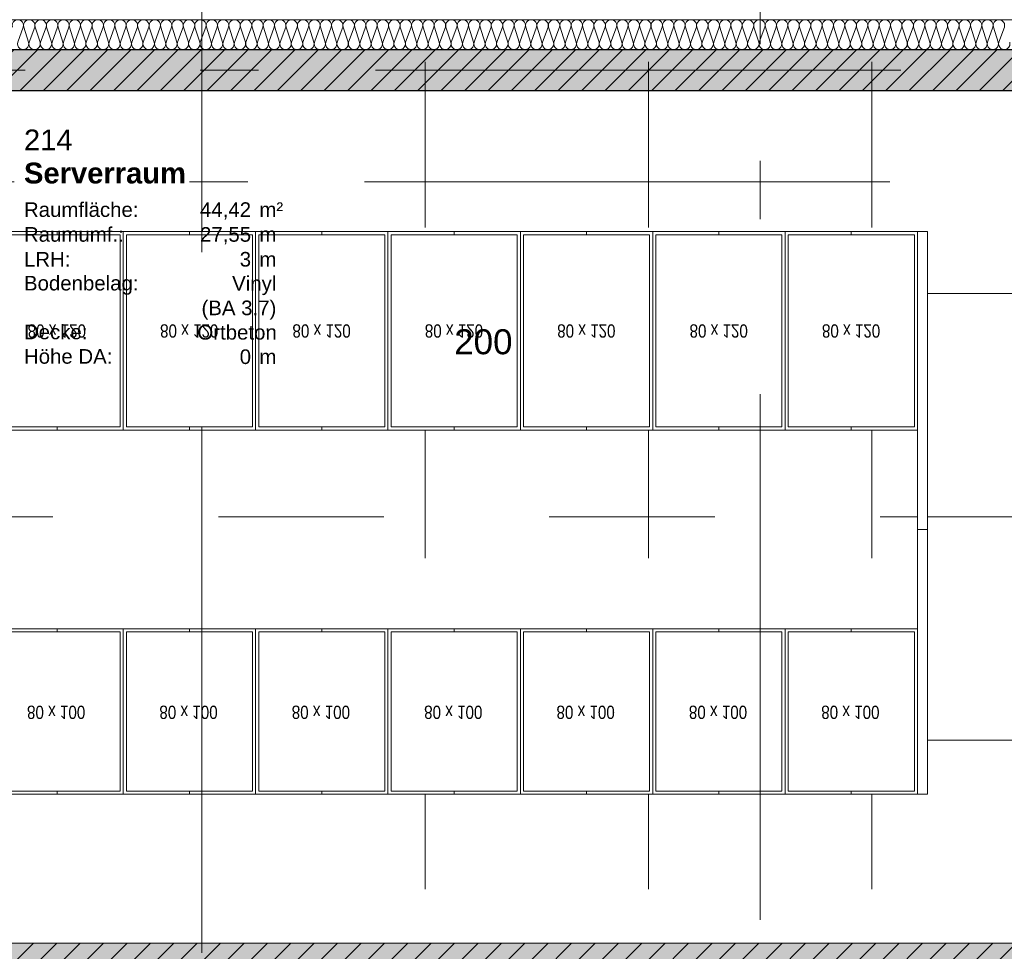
# Model space of a CAD drawing. Header units: metres. Extents: x -45 to 152, y -127 to 99.
# Tile 248 of 256: x -34.85 to -28.9, y -5.33 to 0.31. Entities that reach past the tile are written whole.
import ezdxf
from ezdxf.enums import TextEntityAlignment as Align

# ---------------------------------------------------------------- set-up
doc = ezdxf.new("R2010")
doc.units = ezdxf.units.M
doc.header["$PDMODE"] = 1
doc.header["$PDSIZE"] = -2
doc.linetypes.add('Achsen 01', pattern=[5.291531, 3.175, -1.058062, 0.352704, -0.705764])
doc.linetypes.add('Raster 01', pattern=[2, 1, -1])
doc.layers.get('0').update_dxf_attribs({"lineweight": 25})
for name, color, linetype, lineweight in [('013_Beton und Stahlbetonarbeiten-330 Außenwände', 7, 'Continuous', 25), ('013_Beton und Stahlbetonarbeiten-340 Innenwände', 7, 'Continuous', 18), ('_1.35m (3D)', 7, 'Continuous', 9), ('_GRU (2D)', 7, 'Continuous', 9), ('_OG 2 (2D)', 7, 'Continuous', 9), ('AV1-Schnitt Achsen', 7, 'Achsen 01', 18), ('AV1-Stempel-Raumstempel', 7, 'Continuous', 9), ('Bemaßung-Bemaßung', 7, 'Continuous', 9), ('Keine', 7, 'Continuous', 9)]:
    doc.layers.add(name, color=color, linetype=linetype, lineweight=lineweight)
for name, color, linetype, lineweight, true_color in [('014_Fassadenarbeiten-330 mineralische Dämmung', 7, 'Continuous', 9, 0x666666), ('AV1-Achsen', 1, 'Achsen 01', 18, 0xff0000), ('AV1-Einrichtung', 7, 'Continuous', 9, 0xa6a6a6), ('AV1-Raster', 7, 'Raster 01', 9, 0xa6a6a6)]:
    doc.layers.add(name, color=color, linetype=linetype, lineweight=lineweight, true_color=true_color)
doc.layers.get('0').freeze()
doc.styles.add('Arial', font='arial.ttf')
doc.styles.add('Arial (bold)', font='arialbd.ttf')
doc.styles.add('Arial Narrow', font='ARIALN.TTF')
doc.dimstyles.new('COE 50', dxfattribs={"dimtxt": 126.090495, "dimasz": 0.001414, "dimexe": 0.001, "dimexo": 0.01, "dimgap": 0.001, "dimtad": 1, "dimdec": 3, "dimtxsty": 'Arial', "dimblk": 'VW_SLASH-4', "dimblk1": 'VW_SLASH-4', "dimblk2": 'VW_SLASH-4', "dimcen": 0, "dimadec": 3, "dimazin": 0, "dimtfac": 0.8, "dimtdec": 3, "dimtix": 1, "dimtmove": 0, "dimatfit": 0, "dimldrblk": 'VW_SLASH-3', "dimfxl": 0.002, "dimfxlon": 1, "dimfrac": 2, "dimtolj": 1, "dimarcsym": 0})
pattern_1 = [(45, (0, 0), (0.07071068, -0.07071068), [0.025, -0.025])]
pattern_2 = [(-135, (0.03106, -0.03313), (0.07071068, -0.07071068), [])]

# ---------------------------------------------------------------- blocks, each defined once
blk = doc.blocks.new('Group-2')
at = {"layer": 'AV1-Raster'}
for p, q in [((-33.75, -22.95), (-33.75, 1.35)), ((-32.4, -22.95), (-32.4, 1.35)), ((-31.05, -22.95), (-31.05, 1.35)), ((-29.7, -22.95), (-29.7, 1.35)), ((1.35, -1.35), (-40.5, -1.35)), ((1.35, -2.7), (-40.5, -2.7)), ((1.35, -4.05), (-40.5, -4.05))]:
    blk.add_line(p, q, dxfattribs=at)
blk = doc.blocks.new('1.35m (3D)')
at = {"layer": 'AV1-Raster', "color": 7}
blk.add_blockref('Group-2', (0, 0), dxfattribs=at)
blk = doc.blocks.new('Box')
at = {"color": 255, "transparency": 33554559}
blk.add_wipeout([(0.4, 0.6), (-0.4, 0.6), (-0.4, -0.6), (0.4, -0.6)], dxfattribs=at).dxf.layer = 'AV1-Einrichtung'
at = {"layer": 'AV1-Einrichtung', "flags": 128}
blk.add_lwpolyline([(0.4, 0.6), (-0.4, 0.6), (-0.4, -0.6), (0.4, -0.6)], close=True, dxfattribs=at)
at = {"color": 255, "transparency": 33554559}
blk.add_wipeout([(-0.4, 0.6), (0.4, 0.6), (0.4, -0.6), (-0.4, -0.6)], dxfattribs=at).dxf.layer = 'AV1-Einrichtung'
at = {"layer": 'AV1-Einrichtung', "flags": 128}
blk.add_lwpolyline([(-0.4, 0.6), (0.4, 0.6), (0.4, -0.6), (-0.4, -0.6)], close=True, dxfattribs=at)
at = {"color": 255, "transparency": 33554559}
blk.add_wipeout([(-0.381, 0.581), (0.381, 0.581), (0.381, -0.581), (-0.381, -0.581)], dxfattribs=at).dxf.layer = 'AV1-Einrichtung'
at = {"layer": 'AV1-Einrichtung'}
for p, q in [((0, 0.581), (0, 0.6)), ((0, -0.581), (0, -0.6))]:
    blk.add_line(p, q, dxfattribs=at)
at = {"layer": 'AV1-Einrichtung', "flags": 128}
blk.add_lwpolyline([(-0.381, 0.581), (0.381, 0.581), (0.381, -0.581), (-0.381, -0.581)], close=True, dxfattribs=at)
at = {"color": 255, "transparency": 33554559}
blk.add_wipeout([(-0.1775, -0.0629), (0.1777, -0.0629), (0.1777, 0.0638), (-0.1775, 0.0638)], dxfattribs=at).dxf.layer = 'AV1-Einrichtung'
at = {"layer": 'AV1-Einrichtung', "insert": (-0.1775, 0.0409), "char_height": 0.08015, "attachment_point": 1, "line_spacing_factor": 0.25, "style": 'Arial Narrow'}
blk.add_mtext('80 x 120', dxfattribs=at)
blk = doc.blocks.new('Box 2')
at = {"color": 255, "transparency": 33554559}
blk.add_wipeout([(-0.4, 0.5), (0.4, 0.5), (0.4, -0.5), (-0.4, -0.5)], dxfattribs=at).dxf.layer = 'AV1-Einrichtung'
at = {"layer": 'AV1-Einrichtung', "flags": 128}
blk.add_lwpolyline([(-0.4, 0.5), (0.4, 0.5), (0.4, -0.5), (-0.4, -0.5)], close=True, dxfattribs=at)
at = {"color": 255, "transparency": 33554559}
blk.add_wipeout([(-0.381, 0.481), (0.381, 0.481), (0.381, -0.481), (-0.381, -0.481)], dxfattribs=at).dxf.layer = 'AV1-Einrichtung'
at = {"layer": 'AV1-Einrichtung'}
for p, q in [((0, 0.5), (0, 0.481)), ((0, -0.481), (0, -0.5))]:
    blk.add_line(p, q, dxfattribs=at)
at = {"layer": 'AV1-Einrichtung', "flags": 128}
blk.add_lwpolyline([(-0.381, 0.481), (0.381, 0.481), (0.381, -0.481), (-0.381, -0.481)], close=True, dxfattribs=at)
at = {"color": 255, "transparency": 33554559}
blk.add_wipeout([(-0.1817, -0.0583), (0.1735, -0.0583), (0.1735, 0.0683), (-0.1817, 0.0683)], dxfattribs=at).dxf.layer = 'AV1-Einrichtung'
at = {"layer": 'AV1-Einrichtung', "insert": (-0.1817, 0.0454), "char_height": 0.08015, "attachment_point": 1, "line_spacing_factor": 0.25, "style": 'Arial Narrow'}
blk.add_mtext('80 x 100', dxfattribs=at)
blk = doc.blocks.new('Group-103')
at = {"layer": 'AV1-Einrichtung', "xscale": -1, "rotation": 180}
for name, p in [('Box', (-34.625, -1.5753)), ('Box 2', (-34.625, -3.8753))]:
    blk.add_blockref(name, p, dxfattribs=at)
at = {"color": 255, "transparency": 33554687}
blk.add_wipeout([(-29.425, -2.7753), (-29.425, -0.9753), (-29.365, -0.9753), (-29.365, -2.7753)], dxfattribs=at).dxf.layer = 'AV1-Einrichtung'
at = {"layer": 'AV1-Einrichtung', "transparency": 33554559, "flags": 128}
blk.add_lwpolyline([(-29.425, -2.7753), (-29.425, -0.9753), (-29.365, -0.9753), (-29.365, -2.7753)], close=True, dxfattribs=at)
at = {"layer": 'AV1-Einrichtung', "xscale": -1, "rotation": 180}
for name, p in [('Box', (-33.825, -1.5753)), ('Box 2', (-33.825, -3.8753))]:
    blk.add_blockref(name, p, dxfattribs=at)
for name, p in [('Box', (-33.025, -1.5753)), ('Box 2', (-33.025, -3.8753))]:
    blk.add_blockref(name, p, dxfattribs=at)
at = {"color": 255, "transparency": 33554687}
blk.add_wipeout([(-29.425, -4.3753), (-29.425, -2.7753), (-29.365, -2.7753), (-29.365, -4.3753)], dxfattribs=at).dxf.layer = 'AV1-Einrichtung'
at = {"layer": 'AV1-Einrichtung', "transparency": 33554559, "flags": 128}
blk.add_lwpolyline([(-29.425, -4.3753), (-29.425, -2.7753), (-29.365, -2.7753), (-29.365, -4.3753)], close=True, dxfattribs=at)
at = {"layer": 'AV1-Einrichtung', "xscale": -1, "rotation": 180}
for name, p in [('Box', (-32.225, -1.5753)), ('Box 2', (-32.225, -3.8753))]:
    blk.add_blockref(name, p, dxfattribs=at)
for name, p in [('Box', (-31.425, -1.5753)), ('Box 2', (-31.425, -3.8753))]:
    blk.add_blockref(name, p, dxfattribs=at)
for name, p in [('Box', (-30.625, -1.5753)), ('Box 2', (-30.625, -3.8753))]:
    blk.add_blockref(name, p, dxfattribs=at)
for name, p in [('Box', (-29.825, -1.5753)), ('Box 2', (-29.825, -3.8753))]:
    blk.add_blockref(name, p, dxfattribs=at)
blk = doc.blocks.new('Group-190')
at = {"layer": '014_Fassadenarbeiten-330 mineralische Dämmung', "transparency": 33554687, "flags": 128}
blk.add_lwpolyline([(0.17, 28.8676, -1.372995), (0.17, 28.9332), (0.26, 28.8999, 1.372583), (0.26, 28.9655), (0.17, 28.9365, -1.372995), (0.17, 29.0021), (0.26, 28.9688, 1.372583), (0.26, 29.0344), (0.17, 29.0055, -1.372995), (0.17, 29.071), (0.26, 29.0378, 1.372583), (0.26, 29.1033), (0.17, 29.0744, -1.372995), (0.17, 29.14), (0.26, 29.1067, 1.372583), (0.26, 29.1723), (0.17, 29.1434, -1.372995), (0.17, 29.2089), (0.26, 29.1757, 1.372583), (0.26, 29.2412), (0.17, 29.2123, -1.372995), (0.17, 29.2779), (0.26, 29.2446, 1.372583), (0.26, 29.3102), (0.17, 29.2813, -1.372995), (0.17, 29.3468), (0.26, 29.3136, 1.372583), (0.26, 29.3791), (0.17, 29.3502, -1.372995), (0.17, 29.4158), (0.26, 29.3825, 1.372583), (0.26, 29.4481), (0.17, 29.4191, -1.372995), (0.17, 29.4847), (0.26, 29.4514, 1.372583), (0.26, 29.517), (0.17, 29.4881, -1.372995), (0.17, 29.5537), (0.26, 29.5204, 1.372583), (0.26, 29.586), (0.17, 29.557, -1.372995), (0.17, 29.6226), (0.26, 29.5893, 1.372583), (0.26, 29.6549), (0.17, 29.626, -1.372995), (0.17, 29.6915), (0.26, 29.6583, 1.372583), (0.26, 29.7238), (0.17, 29.6949, -1.372995), (0.17, 29.7605), (0.26, 29.7272, 1.372583), (0.26, 29.7928), (0.17, 29.7639, -1.372995), (0.17, 29.8294), (0.26, 29.7962, 1.372583), (0.26, 29.8617), (0.17, 29.8328, -1.372995), (0.17, 29.8984), (0.26, 29.8651, 1.372583), (0.26, 29.9307), (0.17, 29.9018, -1.372995), (0.17, 29.9673), (0.26, 29.9341, 1.372583), (0.26, 29.9996), (0.17, 29.9707, -1.372995), (0.17, 30.0363), (0.26, 30.003, 1.372583), (0.26, 30.0686), (0.17, 30.0396, -1.372995), (0.17, 30.1052), (0.26, 30.0719, 1.372583), (0.26, 30.1375), (0.17, 30.1086, -1.372995), (0.17, 30.1742), (0.26, 30.1409, 1.372583), (0.26, 30.2065), (0.17, 30.1775, -1.372995), (0.17, 30.2431), (0.26, 30.2098, 1.372583), (0.26, 30.2754), (0.17, 30.2465, -1.372995), (0.17, 30.3121), (0.26, 30.2788, 1.372583), (0.26, 30.3444), (0.17, 30.3154, -1.372995), (0.17, 30.381), (0.26, 30.3477, 1.372583), (0.26, 30.4133), (0.17, 30.3844, -1.372995), (0.17, 30.4499), (0.26, 30.4167, 1.372583), (0.26, 30.4822), (0.17, 30.4533, -1.372995), (0.17, 30.5189), (0.26, 30.4856, 1.372583), (0.26, 30.5512), (0.17, 30.5223, -1.372995), (0.17, 30.5878), (0.26, 30.5546, 1.372583), (0.26, 30.6201), (0.17, 30.5912, -1.372995), (0.17, 30.6568), (0.26, 30.6235, 1.372583), (0.26, 30.6891), (0.17, 30.6602, -1.372995), (0.17, 30.7257), (0.26, 30.6925, 1.372583), (0.26, 30.758), (0.17, 30.7291, -1.372995), (0.17, 30.7947), (0.26, 30.7614, 1.372583), (0.26, 30.827), (0.17, 30.798, -1.372995), (0.17, 30.8636), (0.26, 30.8303, 1.372583), (0.26, 30.8959), (0.17, 30.867, -1.372995), (0.17, 30.9326), (0.26, 30.8993, 1.372583), (0.26, 30.9649), (0.17, 30.9359, -1.372995), (0.17, 31.0015), (0.26, 30.9682, 1.372583), (0.26, 31.0338), (0.17, 31.0049, -1.372995), (0.17, 31.0704), (0.26, 31.0372, 1.372583), (0.26, 31.1027), (0.17, 31.0738, -1.372995), (0.17, 31.1394), (0.26, 31.1061, 1.372583), (0.26, 31.1717), (0.17, 31.1428, -1.372995), (0.17, 31.2083), (0.26, 31.1751, 1.372583), (0.26, 31.2406), (0.17, 31.2117, -1.372995), (0.17, 31.2773), (0.26, 31.244, 1.372583), (0.26, 31.3096), (0.17, 31.2807, -1.372995), (0.17, 31.3462), (0.26, 31.313, 1.372583), (0.26, 31.3785), (0.17, 31.3496, -1.372995), (0.17, 31.4152), (0.26, 31.3819, 1.372583), (0.26, 31.4475), (0.17, 31.4185, -1.372995), (0.17, 31.4841), (0.26, 31.4508, 1.372583), (0.26, 31.5164), (0.17, 31.4875, -1.372995), (0.17, 31.5531), (0.26, 31.5198, 1.372583), (0.26, 31.5854), (0.17, 31.5564, -1.372995), (0.17, 31.622), (0.26, 31.5887, 1.372583), (0.26, 31.6543), (0.17, 31.6254, -1.372995), (0.17, 31.6909), (0.26, 31.6577, 1.372583), (0.26, 31.7232), (0.17, 31.6943, -1.372995), (0.17, 31.7599), (0.26, 31.7266, 1.372583), (0.26, 31.7922), (0.17, 31.7633, -1.372995), (0.17, 31.8288), (0.26, 31.7956, 1.372583), (0.26, 31.8611), (0.17, 31.8322, -1.372995), (0.17, 31.8978), (0.26, 31.8645, 1.372583), (0.26, 31.9301), (0.17, 31.9012, -1.372995), (0.17, 31.9667), (0.26, 31.9335, 1.372583), (0.26, 31.999), (0.17, 31.9701, -1.372995), (0.17, 32.0357), (0.26, 32.0024, 1.372583), (0.26, 32.068), (0.17, 32.039, -1.372995), (0.17, 32.1046), (0.26, 32.0713, 1.372583), (0.26, 32.1369), (0.17, 32.108, -1.372995), (0.17, 32.1736), (0.26, 32.1403, 1.372583), (0.26, 32.2059), (0.17, 32.1769, -1.372995), (0.17, 32.2425), (0.26, 32.2092, 1.372583), (0.26, 32.2748), (0.17, 32.2459, -1.372995), (0.17, 32.3115), (0.26, 32.2782, 1.372583), (0.26, 32.3438), (0.17, 32.3148, -1.372995), (0.17, 32.3804), (0.26, 32.3471, 1.372583), (0.26, 32.4127), (0.17, 32.3838, -1.372995), (0.17, 32.4493), (0.26, 32.4161, 1.372583), (0.26, 32.4816), (0.17, 32.4527, -1.372995), (0.17, 32.5183), (0.26, 32.485, 1.372583), (0.26, 32.5506), (0.17, 32.5217, -1.372995), (0.17, 32.5872), (0.26, 32.554, 1.372583), (0.26, 32.6195), (0.17, 32.5906, -1.372995), (0.17, 32.6562), (0.26, 32.6229, 1.372583), (0.26, 32.6885), (0.17, 32.6596, -1.372995), (0.17, 32.7251), (0.26, 32.6919, 1.372583), (0.26, 32.7574), (0.17, 32.7285, -1.372995), (0.17, 32.7941), (0.26, 32.7608, 1.372583), (0.26, 32.8264), (0.17, 32.7974, -1.372995), (0.17, 32.863), (0.26, 32.8297, 1.372583), (0.26, 32.8953), (0.17, 32.8664, -1.372995), (0.17, 32.932), (0.26, 32.8987, 1.372583), (0.26, 32.9643), (0.17, 32.9353, -1.372995), (0.17, 33.0009), (0.26, 32.9676, 1.372583), (0.26, 33.0332), (0.17, 33.0043, -1.372995), (0.17, 33.0698), (0.26, 33.0366, 1.372583), (0.26, 33.1021), (0.17, 33.0732, -1.372995), (0.17, 33.1388), (0.26, 33.1055, 1.372583), (0.26, 33.1711), (0.17, 33.1422, -1.372995), (0.17, 33.2077), (0.26, 33.1745, 1.372583), (0.26, 33.24), (0.17, 33.2111, -1.372995), (0.17, 33.2767), (0.26, 33.2434, 1.372583), (0.26, 33.309), (0.17, 33.2801, -1.372995), (0.17, 33.3456), (0.26, 33.3124, 1.372583), (0.26, 33.3779), (0.17, 33.349, -1.372995), (0.17, 33.4146), (0.26, 33.3813, 1.372583), (0.26, 33.4469), (0.17, 33.4179, -1.372995), (0.17, 33.4835), (0.26, 33.4502, 1.372583), (0.26, 33.5158), (0.17, 33.4869, -1.372995), (0.17, 33.5525), (0.26, 33.5192, 1.372583), (0.26, 33.5848), (0.17, 33.5558, -1.372995), (0.17, 33.6214), (0.26, 33.5881, 1.372583), (0.26, 33.6537), (0.17, 33.6248, -1.372995), (0.17, 33.6903), (0.26, 33.6571, 1.372583), (0.26, 33.7226), (0.17, 33.6937, -1.372995), (0.17, 33.7593), (0.26, 33.726, 1.372583), (0.26, 33.7916), (0.17, 33.7627, -1.372995), (0.17, 33.8282), (0.26, 33.795, 1.372583), (0.26, 33.8605), (0.17, 33.8316, -1.372995), (0.17, 33.8972), (0.26, 33.8639, 1.372583), (0.26, 33.9295), (0.17, 33.9006, -1.372995), (0.17, 33.9661), (0.26, 33.9329, 1.372583), (0.26, 33.9984), (0.17, 33.9695, -1.372995), (0.17, 34.0351), (0.26, 34.0018, 1.372583), (0.26, 34.0674), (0.17, 34.0384, -1.372995), (0.17, 34.104), (0.26, 34.0707, 1.372583), (0.26, 34.1363), (0.17, 34.1074, -1.372995), (0.17, 34.173), (0.26, 34.1397, 1.372583), (0.26, 34.2053), (0.17, 34.1763, -1.372995), (0.17, 34.2419), (0.26, 34.2086, 1.372583), (0.26, 34.2742), (0.17, 34.2453, -1.372995), (0.17, 34.3109), (0.26, 34.2776, 1.372583), (0.26, 34.3432), (0.17, 34.3142, -1.372995), (0.17, 34.3798), (0.26, 34.3465, 1.372583), (0.26, 34.4121), (0.17, 34.3832, -1.372995), (0.17, 34.4487), (0.26, 34.4155, 1.372583), (0.26, 34.481), (0.17, 34.4521, -1.372995), (0.17, 34.5177), (0.26, 34.4844, 1.372583), (0.26, 34.55), (0.17, 34.5211, -1.372995), (0.17, 34.5866), (0.26, 34.5534, 1.372583), (0.26, 34.6189), (0.17, 34.59, -1.372995), (0.17, 34.6556), (0.26, 34.6223, 1.372583), (0.26, 34.6879), (0.17, 34.659, -1.372995), (0.17, 34.7245), (0.26, 34.6912, 1.372583), (0.26, 34.7568), (0.17, 34.7279, -1.372995), (0.17, 34.7935), (0.26, 34.7602, 1.372583), (0.26, 34.8258), (0.17, 34.7968, -1.372995), (0.17, 34.8624), (0.26, 34.8291, 1.372583), (0.26, 34.8947)], format="xyb", dxfattribs=at)
blk = doc.blocks.new('Group-191')
at = {"layer": '014_Fassadenarbeiten-330 mineralische Dämmung', "transparency": 33554687}
blk.add_blockref('Group-190', (0, 0), dxfattribs=at)
blk = doc.blocks.new('Parametric Object-26')
at = {"layer": '014_Fassadenarbeiten-330 mineralische Dämmung', "color": 7, "transparency": 33554687}
blk.add_blockref('Group-191', (0, 0), dxfattribs=at)
at = {"layer": '014_Fassadenarbeiten-330 mineralische Dämmung', "color": 0, "flags": 1}
for tag in ['IFC_UUID', 'instanceID', 'prm0_name', 'prm0_type', 'prm0_value', 'prm1_name', 'prm1_type', 'prm1_value', 'prm2_name', 'prm2_type', 'prm2_value', 'prm3_name', 'prm3_type', 'prm3_value', 'prm4_name', 'prm4_type', 'prm4_value', 'prm5_name', 'prm5_type', 'prm5_value', 'prm6_name', 'prm6_type', 'prm6_value']:
    blk.add_attdef(tag, (-39.455, 0.1154), '', height=0.00018, dxfattribs=at)
blk = doc.blocks.new('Raumstempel - Symbol - 1 (2D)')
at = {"layer": 'AV1-Stempel-Raumstempel', "attachment_point": 1, "line_spacing_factor": 0.967919, "style": 'Arial'}
for s, insert, char_height in [('m²', (1.6225, -0.6736), 0.08826), ('Raumfläche:', (0.2, -0.6736), 0.088263), ('Raumumf.:', (0.2, -0.8236), 0.08826), ('m', (1.6225, -0.8236), 0.0883), ('LRH:', (0.2, -0.9736), 0.08826), ('m', (1.6225, -0.9736), 0.0883), ('Bodenbelag:', (0.2, -1.118), 0.088263), ('Decke:', (0.2, -1.4131), 0.08826), ('Höhe DA:', (0.2, -1.5607), 0.08826), ('m', (1.6225, -1.5625), 0.0883)]:
    blk.add_mtext(s, dxfattribs=dict(at, insert=insert, char_height=char_height))
at = {"layer": 'AV1-Stempel-Raumstempel'}
for tag, style, p in [('Raumnummer', 'Arial', (0.2, -0.2337)), ('Raumname', 'Arial (bold)', (0.2, -0.4337))]:
    blk.add_attdef(tag, text='', height=0.1261, dxfattribs=dict(at, style=style)).set_placement(p, align=Align.TOP_LEFT)
at = {"layer": 'AV1-Stempel-Raumstempel', "style": 'Arial'}
for tag, p in [('Raumfläche', (1.5725, -0.6736)), ('Raumumfang', (1.5725, -0.8236)), ('LRH', (1.5725, -0.9736)), ('Bodenbelag', (1.7253, -1.1199)), ('Bodendetail', (1.7253, -1.2674)), ('Decke', (1.7278, -1.415)), ('Höhe_DA', (1.5725, -1.5625))]:
    blk.add_attdef(tag, text='', height=0.0883, dxfattribs=at).set_placement(p, align=Align.TOP_RIGHT)
blk = doc.blocks.new('VW_SLASH-4')
at = {"color": 0, "linetype": 'ByBlock', "lineweight": -2, "transparency": 16777216}
blk.add_line((0, 0), (-1, 0), dxfattribs=at)
at = {"color": 0, "linetype": 'Continuous', "lineweight": 15, "transparency": 16777216, "flags": 128}
blk.add_lwpolyline([(0.5, 0.5), (-0.5, -0.5)], dxfattribs=at)
blk = doc.blocks.new('*D449')
at = {"layer": 'Bemaßung-Bemaßung', "color": 0, "lineweight": -2}
for p, q in [((-39.15, 3.575), (-39.15, 3.725)), ((-33.75, 3.575), (-33.75, 3.725)), ((-33.8207, 3.675), (-39.0793, 3.675))]:
    blk.add_line(p, q, dxfattribs=at)
at = {"layer": 'Defpoints', "color": 0}
for p in [(-39.15, 3.675), (-39.15, 0), (-33.75, 0)]:
    blk.add_point(p, dxfattribs=at)
at = {"layer": 'Bemaßung-Bemaßung', "color": 0, "lineweight": -2, "xscale": 0.070693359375, "yscale": 0.070693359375, "zscale": 0.070693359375, "rotation": 180}
blk.add_blockref('VW_SLASH-4', (-39.15, 3.675), dxfattribs=at)
at = {"layer": 'Bemaßung-Bemaßung', "color": 0, "lineweight": -2, "xscale": 0.070693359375, "yscale": 0.070693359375, "zscale": 0.070693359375}
blk.add_blockref('VW_SLASH-4', (-33.75, 3.675), dxfattribs=at)
at = {"layer": 'Bemaßung-Bemaßung', "color": 0, "insert": (-36.45, 3.7856), "char_height": 0.10087, "attachment_point": 5, "style": 'Arial'}
blk.add_mtext('\\A1;5,40', dxfattribs=at)
blk = doc.blocks.new('VW_SLASH-3')
at = {"color": 0, "linetype": 'ByBlock', "lineweight": -2, "transparency": 16777216}
blk.add_line((0, 0), (-1, 0), dxfattribs=at)
at = {"color": 0, "linetype": 'Continuous', "lineweight": 15, "transparency": 16777216, "flags": 128}
blk.add_lwpolyline([(0.5, 0.5), (-0.5, -0.5)], dxfattribs=at)
blk = doc.blocks.new('*D450')
at = {"layer": 'Bemaßung-Bemaßung', "color": 0, "lineweight": -2}
for p, q in [((-33.75, 3.575), (-33.75, 3.725)), ((-28.35, 3.575), (-28.35, 3.725)), ((-28.4207, 3.675), (-33.6793, 3.675))]:
    blk.add_line(p, q, dxfattribs=at)
at = {"layer": 'Defpoints', "color": 0}
for p in [(-33.75, 3.675), (-33.75, 0), (-28.35, 0)]:
    blk.add_point(p, dxfattribs=at)
at = {"layer": 'Bemaßung-Bemaßung', "color": 0, "lineweight": -2, "xscale": 0.070693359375, "yscale": 0.070693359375, "zscale": 0.070693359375, "rotation": 180}
blk.add_blockref('VW_SLASH-4', (-33.75, 3.675), dxfattribs=at)
at = {"layer": 'Bemaßung-Bemaßung', "color": 0, "lineweight": -2, "xscale": 0.070693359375, "yscale": 0.070693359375, "zscale": 0.070693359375}
blk.add_blockref('VW_SLASH-4', (-28.35, 3.675), dxfattribs=at)
at = {"layer": 'Bemaßung-Bemaßung', "color": 0, "insert": (-31.05, 3.7856), "char_height": 0.10087, "attachment_point": 5, "style": 'Arial'}
blk.add_mtext('\\A1;5,40', dxfattribs=at)
blk = doc.blocks.new('Group-735')
at = {"layer": 'AV1-Achsen'}
blk.add_line((-33.75, -26.5), (-33.75, 4.9), dxfattribs=at)
blk = doc.blocks.new('Group-737')
at = {"layer": 'AV1-Achsen'}
blk.add_line((-43.2844, 0), (4.2656, 0), dxfattribs=at)
blk = doc.blocks.new('Group-744')
at = {"layer": 'AV1-Schnitt Achsen'}
blk.add_line((-43.35, -0.675), (4.2, -0.675), dxfattribs=at)
blk = doc.blocks.new('Group-749')
at = {"layer": 'AV1-Schnitt Achsen'}
blk.add_line((-30.375, -26.3), (-30.375, 4.7), dxfattribs=at)
blk = doc.blocks.new('GRU (2D)')
at = {"layer": 'AV1-Achsen', "color": 7}
for name in ['Group-735', 'Group-737']:
    blk.add_blockref(name, (0, 0), dxfattribs=at)
at = {"layer": 'AV1-Schnitt Achsen', "color": 7}
for name in ['Group-749', 'Group-744']:
    blk.add_blockref(name, (0, 0), dxfattribs=at)
blk = doc.blocks.new('OG 2 (2D)')
at = {"layer": '013_Beton und Stahlbetonarbeiten-340 Innenwände', "linetype": 'Continuous', "lineweight": 0, "true_color": 0xc0c0c0}
blk.add_hatch(color=9, dxfattribs=at).paths.add_polyline_path([(-22.825, -5.275), (-22.825, -5.525), (-39.025, -5.525), (-39.025, -5.275)])
at = {"layer": '013_Beton und Stahlbetonarbeiten-340 Innenwände', "linetype": 'Continuous', "lineweight": 13}
h = blk.add_hatch(dxfattribs=at)
h.set_pattern_fill('Stahlbeton-1', color=251, style=0, pattern_type=2)
h.set_pattern_definition(pattern_1)
h.paths.add_polyline_path([(-22.825, -5.275), (-22.825, -5.525), (-39.025, -5.525), (-39.025, -5.275)])
h = blk.add_hatch(dxfattribs=at)
h.set_pattern_fill('Stahlbeton', color=251, style=0, pattern_type=2)
h.set_pattern_definition(pattern_2)
h.paths.add_polyline_path([(-22.825, -5.275), (-22.825, -5.525), (-39.025, -5.525), (-39.025, -5.275)])
at = {"layer": '013_Beton und Stahlbetonarbeiten-340 Innenwände', "flags": 128}
blk.add_lwpolyline([(-22.825, -5.275), (-22.825, -5.525), (-39.025, -5.525), (-39.025, -5.275)], close=True, dxfattribs=at)
at = {"layer": '014_Fassadenarbeiten-330 mineralische Dämmung', "rotation": 90}
blk.add_blockref('Parametric Object-26', (0, 0), dxfattribs=at)
at = {"layer": 'Keine', "color": 7, "transparency": 33554687}
blk.add_blockref('Group-103', (0, 0), dxfattribs=at)
at = {"layer": 'Bemaßung-Bemaßung', "color": 1}
for p1, p2, picture, middle in [((-33.75, 0), (-39.15, 0), '*D449', (-36.45, 3.7856)), ((-28.35, 0), (-33.75, 0), '*D450', (-31.05, 3.7856))]:
    dim = blk.add_aligned_dim(p1=p1, p2=p2, distance=-3.675, text='5,40', dimstyle='COE 50', override={"dimtxt": 0.100872, "dimasz": 0.070693, "dimexe": 0.05, "dimgap": 0.05, "dimpost": '<>', "dimtxsty": 'Arial', "dimtmove": 2, "dimfxl": 0.1}, dxfattribs=at)
    dim.commit()
    dim.dimension.update_dxf_attribs({"geometry": picture, "text_midpoint": middle})
at = {"layer": '013_Beton und Stahlbetonarbeiten-330 Außenwände', "linetype": 'Continuous', "lineweight": 0, "true_color": 0xc0c0c0}
blk.add_hatch(color=9, dxfattribs=at).paths.add_polyline_path([(-39.275, 0.125), (-18.775, 0.125), (-18.775, -0.125), (-39.025, -0.125), (-39.025, -5.525), (-39.275, -5.525)])
at = {"layer": '013_Beton und Stahlbetonarbeiten-330 Außenwände', "linetype": 'Continuous', "lineweight": 13}
h = blk.add_hatch(dxfattribs=at)
h.set_pattern_fill('Stahlbeton-1', color=251, style=0, pattern_type=2)
h.set_pattern_definition(pattern_1)
h.paths.add_polyline_path([(-39.275, 0.125), (-18.775, 0.125), (-18.775, -0.125), (-39.025, -0.125), (-39.025, -5.525), (-39.275, -5.525)])
h = blk.add_hatch(dxfattribs=at)
h.set_pattern_fill('Stahlbeton', color=251, style=0, pattern_type=2)
h.set_pattern_definition(pattern_2)
h.paths.add_polyline_path([(-39.275, 0.125), (-18.775, 0.125), (-18.775, -0.125), (-39.025, -0.125), (-39.025, -5.525), (-39.275, -5.525)])
at = {"layer": '013_Beton und Stahlbetonarbeiten-330 Außenwände', "flags": 128}
blk.add_lwpolyline([(-39.275, 0.125), (-18.775, 0.125), (-18.775, -0.125), (-39.025, -0.125), (-39.025, -5.525), (-39.275, -5.525)], close=True, dxfattribs=at)
at = {"layer": '014_Fassadenarbeiten-330 mineralische Dämmung', "flags": 128}
blk.add_lwpolyline([(-18.9, 0.305), (-18.9, 0.125), (-39.275, 0.125), (-39.275, -5.4), (-39.455, -5.4), (-39.455, 0.305)], close=True, dxfattribs=at)
at = {"layer": 'AV1-Stempel-Raumstempel'}
blk.add_blockref('Raumstempel - Symbol - 1 (2D)', (-35.025, -0.125), dxfattribs=at).add_auto_attribs({'Raumname': 'Serverraum', 'Raumnummer': '214', 'Bodendetail': '(BA 3.7)', 'Raumfläche': '44,42', 'LRH': '3', 'Raumumfang': '27,55', 'Höhe_DA': '0', 'Decke': 'Ortbeton', 'Bodenbelag': 'Vinyl'})
at = {"layer": 'Keine', "color": 8, "insert": (-32.225, -1.5656), "char_height": 0.15131, "attachment_point": 1, "line_spacing_factor": 0.969122, "style": 'Arial'}
blk.add_mtext('200', dxfattribs=at)

msp = doc.modelspace()

# ---------------------------------------------------------------- block references
at = {"layer": '_1.35m (3D)'}
msp.add_blockref('1.35m (3D)', (0, 0), dxfattribs=at)

# ---------------------------------------------------------------- next in the draw order: block references
at = {"layer": '_OG 2 (2D)'}
msp.add_blockref('OG 2 (2D)', (0, 0), dxfattribs=at)

# ---------------------------------------------------------------- next in the draw order: block references
at = {"layer": '_GRU (2D)'}
msp.add_blockref('GRU (2D)', (0, 0), dxfattribs=at)

doc.saveas('drawing.dxf')
